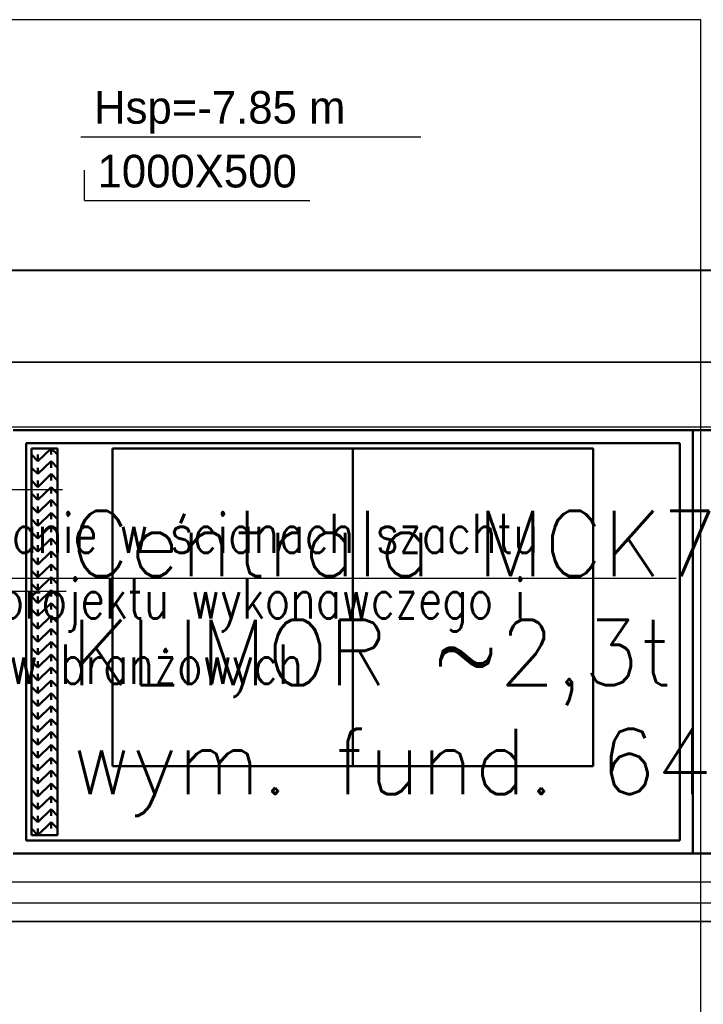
# Model space of a CAD drawing. Header units: centimetres. Extents: x -156440 to 298236, y -263599 to 81430.
# Tile 107 of 170: x 143169 to 145784, y -107249 to -103482. Entities that reach past the tile are written whole.
import ezdxf

# ---------------------------------------------------------------- set-up
doc = ezdxf.new("R2010")
doc.units = ezdxf.units.CM
doc.header["$LTSCALE"] = 50
doc.linetypes.add('Kondygnacja -2$0$HIDDEN2', pattern=[4.7625, 3.175, -1.5875])
doc.layers.get('0').update_dxf_attribs({"color": 8})
for name, color, linetype in [('01-101 Went PP Poziom -2$0$L_Nawiew', 3, 'Continuous'), ('01-101 Went PP Poziom -2$0$L_text', 2, 'Continuous'), ('01-101 Went PP Poziom -2$0$L_Wywiew', 6, 'Continuous'), ('bgde-tekst', 7, 'Continuous'), ('bgde_centrale wentylacyjne', 3, 'Continuous'), ('Kondygnacja -2$0$ARCH_INFO_OPISY', 8, 'Continuous'), ('Kondygnacja -2$0$ARCH_KONSTR_POWYŻEJ RZUTU_IST', 8, 'Kondygnacja -2$0$HIDDEN2')]:
    doc.layers.add(name, color=color, linetype=linetype)
for name, color, linetype, lineweight in [('01-101 Went PP Poziom -2$0$L_urządzenia', 1, 'Continuous', 50), ('bgde_fundamenty pod urządzenia', 7, 'Continuous', 35), ('bgde_N18', 4, 'Continuous', 40), ('Kondygnacja -2$0$_SP KORYTA', 8, 'Continuous', 25)]:
    doc.layers.add(name, color=color, linetype=linetype, lineweight=lineweight)
doc.layers.get('01-101 Went PP Poziom -2$0$L_text').off()
doc.styles.add('Kondygnacja -2$0$ROMANS-50-CM', font='romans.shx', dxfattribs={"width": 0.8, "height": 10})
doc.styles.add('Kondygnacja -2$0$Standard', font='txt')
doc.styles.add('Romans', font='Romans.shx')
doc.dimstyles.new('Kondygnacja -2$0$ISO-25', dxfattribs={"dimtxt": 2.5, "dimasz": 2.5, "dimexe": 1.25, "dimexo": 0.625, "dimtad": 1, "dimtxsty": 'Kondygnacja -2$0$Standard', "dimcen": 2.5, "dimadec": 0, "dimazin": 0, "dimtfac": 1, "dimtmove": 0, "dimatfit": 3, "dimfxl": 0, "dimarcsym": 0})

# ---------------------------------------------------------------- blocks, each defined once
blk = doc.blocks.new('Kondygnacja -2$0$_Dot')
at = {"color": 0, "linetype": 'ByBlock', "lineweight": -2}
blk.add_line((-0.5, 0), (-1, 0), dxfattribs=at)
at = {"color": 0, "linetype": 'ByBlock', "const_width": 0.5}
blk.add_lwpolyline([(-0.25, 0, 1), (0.25, 0, 1)], format="xyb", close=True, dxfattribs=at)
blk = doc.blocks.new('Kondygnacja -2$0$konstukcja stropu -2')
at = {"layer": 'Kondygnacja -2$0$ARCH_KONSTR_POWYŻEJ RZUTU_IST', "ltscale": 10}
for p, q in [((6835, 11575), (6285, 11575)), ((6835, 11025), (6835, 11575))]:
    blk.add_line(p, q, dxfattribs=at)
blk = doc.blocks.new('*U374')
at = {"color": 0, "linetype": 'ByBlock', "lineweight": -2}
blk.add_line((-3222, 1000), (3222, 1000), dxfattribs=at)
blk = doc.blocks.new('*U371')
at = {"color": 0, "linetype": 'ByBlock', "lineweight": -2}
blk.add_line((-3222.5, 1000), (3222.5, 1000), dxfattribs=at)
blk = doc.blocks.new('01-101 Went PP Poziom -2$0$A$C0B7D4E62')
at = {"layer": '01-101 Went PP Poziom -2$0$L_urządzenia', "extrusion": (-1.22461e-16, -1, 0)}
for p, q in [((6518.95, 46417.97, -1017.5), (6778.95, 46417.97, -1017.5)), ((6518.95, 46417.97, -713.5), (6778.95, 46417.97, -713.5)), ((6518.95, 46417.97, -1005.5), (6778.95, 46417.97, -1005.5)), ((6778.95, 46417.97, -1017.5), (6778.95, 46255.97, -1017.5)), ((6778.95, 46417.97, -1005.5), (6778.95, 46417.97, -1017.5)), ((6778.95, 46417.97, -1017.5), (6868.95, 46417.97, -1017.5)), ((6778.95, 46255.97, -1005.5), (6778.95, 46417.97, -1005.5)), ((6778.95, 46417.97, -713.5), (6778.95, 46255.97, -713.5)), ((6778.95, 46417.97, -1005.5), (6778.95, 46417.97, -713.5)), ((6778.95, 46417.97, -713.5), (6868.95, 46417.97, -713.5)), ((6778.95, 46417.97, -1005.5), (6868.95, 46417.97, -1005.5)), ((6778.95, 46417.97, -1017.5), (6778.95, 46255.97, -1017.5)), ((6778.95, 46417.97, -1005.5), (6778.95, 46417.97, -1017.5)), ((6778.95, 46255.97, -1005.5), (6778.95, 46417.97, -1005.5)), ((6778.95, 46417.97, -713.5), (6778.95, 46255.97, -713.5)), ((6778.95, 46417.97, -1005.5), (6778.95, 46417.97, -713.5)), ((6523.95, 46260.97, -1000.5), (6523.95, 46412.97, -1000.5)), ((6523.95, 46412.97, -718.5), (6523.95, 46260.97, -718.5)), ((6523.95, 46412.97, -1000.5), (6523.95, 46412.97, -718.5)), ((6523.95, 46412.97, -718.5), (6773.95, 46412.97, -718.5)), ((6523.95, 46412.97, -1000.5), (6773.95, 46412.97, -1000.5)), ((6525.95, 46410.97, -861.5), (6525.95, 46262.97, -861.5)), ((6525.95, 46410.97, -998.5), (6525.95, 46262.97, -998.5)), ((6525.95, 46410.97, -861.5), (6525.95, 46410.97, -998.5)), ((6535.95, 46410.97, -861.5), (6525.95, 46410.97, -861.5)), ((6525.95, 46410.97, -998.5), (6535.95, 46410.97, -998.5)), ((6528.45, 46406.07, -861.5), (6533.45, 46410.97, -861.5)), ((6528.45, 46406.07, -998.5), (6533.45, 46410.97, -998.5)), ((6533.45, 46410.97, -998.5), (6533.45, 46408.57, -861.5)), ((6533.45, 46410.97, -861.5), (6535.95, 46408.57, -861.5)), ((6533.45, 46410.97, -998.5), (6535.95, 46408.57, -998.5)), ((6535.95, 46410.97, -861.5), (6535.95, 46262.97, -861.5)), ((6535.95, 46410.97, -998.5), (6535.95, 46262.97, -998.5)), ((6535.95, 46410.97, -998.5), (6535.95, 46410.97, -861.5)), ((6556.95, 46410.97, -859.5), (6556.95, 46289.37, -859.5)), ((6648.95, 46410.97, -951.5), (6556.95, 46410.97, -859.5)), ((6556.95, 46410.97, -859.5), (6648.95, 46410.97, -767.6)), ((6648.95, 46410.97, -951.5), (6648.95, 46289.37, -951.5)), ((6648.95, 46410.97, -767.6), (6648.95, 46289.37, -767.6)), ((6740.85, 46410.97, -859.5), (6648.95, 46410.97, -951.5)), ((6648.95, 46410.97, -767.6), (6740.85, 46410.97, -859.5)), ((6740.85, 46410.97, -859.5), (6740.85, 46289.37, -859.5)), ((6773.95, 46260.97, -1000.5), (6773.95, 46412.97, -1000.5)), ((6773.95, 46412.97, -718.5), (6773.95, 46260.97, -718.5)), ((6773.95, 46412.97, -1000.5), (6773.95, 46412.97, -718.5)), ((6525.95, 46408.57, -998.5), (6525.95, 46408.57, -861.5)), ((6525.95, 46408.57, -861.5), (6528.45, 46406.07, -861.5)), ((6525.95, 46408.57, -998.5), (6528.45, 46406.07, -998.5)), ((6528.45, 46406.07, -998.5), (6528.45, 46408.57, -861.5)), ((6535.95, 46408.57, -998.5), (6535.95, 46408.57, -861.5)), ((6525.95, 46403.57, -998.5), (6525.95, 46403.57, -861.5)), ((6525.95, 46403.57, -861.5), (6528.45, 46401.17, -861.5)), ((6525.95, 46403.57, -998.5), (6528.45, 46401.17, -998.5)), ((6528.45, 46401.17, -861.5), (6533.45, 46406.07, -861.5)), ((6528.45, 46401.17, -998.5), (6533.45, 46406.07, -998.5)), ((6528.45, 46401.17, -998.5), (6528.45, 46403.57, -861.5)), ((6533.45, 46406.07, -998.5), (6533.45, 46403.57, -861.5)), ((6533.45, 46406.07, -861.5), (6535.95, 46403.57, -861.5)), ((6533.45, 46406.07, -998.5), (6535.95, 46403.57, -998.5)), ((6535.95, 46403.57, -998.5), (6535.95, 46403.57, -861.5)), ((6528.45, 46396.17, -861.5), (6533.45, 46401.17, -861.5)), ((6528.45, 46396.17, -998.5), (6533.45, 46401.17, -998.5)), ((6533.45, 46401.17, -998.5), (6533.45, 46398.67, -861.5)), ((6533.45, 46401.17, -861.5), (6535.95, 46398.67, -861.5)), ((6533.45, 46401.17, -998.5), (6535.95, 46398.67, -998.5)), ((6525.95, 46398.67, -998.5), (6525.95, 46398.67, -861.5)), ((6525.95, 46398.67, -861.5), (6528.45, 46396.17, -861.5)), ((6525.95, 46398.67, -998.5), (6528.45, 46396.17, -998.5)), ((6528.45, 46396.17, -998.5), (6528.45, 46398.67, -861.5)), ((6528.45, 46391.27, -861.5), (6533.45, 46396.17, -861.5)), ((6528.45, 46391.27, -998.5), (6533.45, 46396.17, -998.5)), ((6533.45, 46396.17, -998.5), (6533.45, 46393.77, -861.5)), ((6533.45, 46396.17, -861.5), (6535.95, 46393.77, -861.5)), ((6533.45, 46396.17, -998.5), (6535.95, 46393.77, -998.5)), ((6535.95, 46398.67, -998.5), (6535.95, 46398.67, -861.5)), ((6525.95, 46393.77, -998.5), (6525.95, 46393.77, -861.5)), ((6525.95, 46393.77, -861.5), (6528.45, 46391.27, -861.5)), ((6525.95, 46393.77, -998.5), (6528.45, 46391.27, -998.5)), ((6528.45, 46391.27, -998.5), (6528.45, 46393.77, -861.5)), ((6535.95, 46393.77, -998.5), (6535.95, 46393.77, -861.5)), ((6525.95, 46388.77, -998.5), (6525.95, 46388.77, -861.5)), ((6525.95, 46388.77, -861.5), (6528.45, 46386.37, -861.5)), ((6525.95, 46388.77, -998.5), (6528.45, 46386.37, -998.5)), ((6528.45, 46386.37, -861.5), (6533.45, 46391.27, -861.5)), ((6528.45, 46386.37, -998.5), (6533.45, 46391.27, -998.5)), ((6528.45, 46386.37, -998.5), (6528.45, 46388.77, -861.5)), ((6533.45, 46391.27, -998.5), (6533.45, 46388.77, -861.5)), ((6533.45, 46391.27, -861.5), (6535.95, 46388.77, -861.5)), ((6533.45, 46391.27, -998.5), (6535.95, 46388.77, -998.5)), ((6535.95, 46388.77, -998.5), (6535.95, 46388.77, -861.5)), ((6528.45, 46381.37, -861.5), (6533.45, 46386.37, -861.5)), ((6528.45, 46381.37, -998.5), (6533.45, 46386.37, -998.5)), ((6533.45, 46386.37, -998.5), (6533.45, 46383.87, -861.5)), ((6533.45, 46386.37, -861.5), (6535.95, 46383.87, -861.5)), ((6533.45, 46386.37, -998.5), (6535.95, 46383.87, -998.5)), ((6525.95, 46383.87, -998.5), (6525.95, 46383.87, -861.5)), ((6525.95, 46383.87, -861.5), (6528.45, 46381.37, -861.5)), ((6525.95, 46383.87, -998.5), (6528.45, 46381.37, -998.5)), ((6528.45, 46381.37, -998.5), (6528.45, 46383.87, -861.5)), ((6528.45, 46376.47, -861.5), (6533.45, 46381.37, -861.5)), ((6528.45, 46376.47, -998.5), (6533.45, 46381.37, -998.5)), ((6533.45, 46381.37, -998.5), (6533.45, 46378.97, -861.5)), ((6533.45, 46381.37, -861.5), (6535.95, 46378.97, -861.5)), ((6533.45, 46381.37, -998.5), (6535.95, 46378.97, -998.5)), ((6535.95, 46383.87, -998.5), (6535.95, 46383.87, -861.5)), ((6525.95, 46378.97, -998.5), (6525.95, 46378.97, -861.5)), ((6525.95, 46378.97, -861.5), (6528.45, 46376.47, -861.5)), ((6525.95, 46378.97, -998.5), (6528.45, 46376.47, -998.5)), ((6528.45, 46376.47, -998.5), (6528.45, 46378.97, -861.5)), ((6535.95, 46378.97, -998.5), (6535.95, 46378.97, -861.5)), ((6525.95, 46373.97, -998.5), (6525.95, 46373.97, -861.5)), ((6525.95, 46373.97, -861.5), (6528.45, 46371.57, -861.5)), ((6525.95, 46373.97, -998.5), (6528.45, 46371.57, -998.5)), ((6528.45, 46371.57, -861.5), (6533.45, 46376.47, -861.5)), ((6528.45, 46371.57, -998.5), (6533.45, 46376.47, -998.5)), ((6528.45, 46371.57, -998.5), (6528.45, 46373.97, -861.5)), ((6533.45, 46376.47, -998.5), (6533.45, 46373.97, -861.5)), ((6533.45, 46376.47, -861.5), (6535.95, 46373.97, -861.5)), ((6533.45, 46376.47, -998.5), (6535.95, 46373.97, -998.5)), ((6535.95, 46373.97, -998.5), (6535.95, 46373.97, -861.5)), ((6528.45, 46366.57, -861.5), (6533.45, 46371.57, -861.5)), ((6528.45, 46366.57, -998.5), (6533.45, 46371.57, -998.5)), ((6533.45, 46371.57, -998.5), (6533.45, 46369.07, -861.5)), ((6533.45, 46371.57, -861.5), (6535.95, 46369.07, -861.5)), ((6533.45, 46371.57, -998.5), (6535.95, 46369.07, -998.5)), ((6525.95, 46369.07, -998.5), (6525.95, 46369.07, -861.5)), ((6525.95, 46369.07, -861.5), (6528.45, 46366.57, -861.5)), ((6525.95, 46369.07, -998.5), (6528.45, 46366.57, -998.5)), ((6528.45, 46366.57, -998.5), (6528.45, 46369.07, -861.5)), ((6528.45, 46361.67, -861.5), (6533.45, 46366.57, -861.5)), ((6528.45, 46361.67, -998.5), (6533.45, 46366.57, -998.5)), ((6533.45, 46366.57, -998.5), (6533.45, 46364.17, -861.5)), ((6533.45, 46366.57, -861.5), (6535.95, 46364.17, -861.5)), ((6533.45, 46366.57, -998.5), (6535.95, 46364.17, -998.5)), ((6535.95, 46369.07, -998.5), (6535.95, 46369.07, -861.5)), ((6525.95, 46364.17, -998.5), (6525.95, 46364.17, -861.5)), ((6525.95, 46364.17, -861.5), (6528.45, 46361.67, -861.5)), ((6525.95, 46364.17, -998.5), (6528.45, 46361.67, -998.5)), ((6528.45, 46361.67, -998.5), (6528.45, 46364.17, -861.5)), ((6528.45, 46356.77, -861.5), (6533.45, 46361.67, -861.5)), ((6528.45, 46356.77, -998.5), (6533.45, 46361.67, -998.5)), ((6533.45, 46361.67, -998.5), (6533.45, 46359.17, -861.5)), ((6533.45, 46361.67, -861.5), (6535.95, 46359.17, -861.5)), ((6533.45, 46361.67, -998.5), (6535.95, 46359.17, -998.5)), ((6535.95, 46364.17, -998.5), (6535.95, 46364.17, -861.5)), ((6525.95, 46359.17, -998.5), (6525.95, 46359.17, -861.5)), ((6525.95, 46359.17, -861.5), (6528.45, 46356.77, -861.5)), ((6525.95, 46359.17, -998.5), (6528.45, 46356.77, -998.5)), ((6528.45, 46356.77, -998.5), (6528.45, 46359.17, -861.5)), ((6535.95, 46359.17, -998.5), (6535.95, 46359.17, -861.5)), ((6525.95, 46354.27, -998.5), (6525.95, 46354.27, -861.5)), ((6525.95, 46354.27, -861.5), (6528.45, 46351.77, -861.5)), ((6525.95, 46354.27, -998.5), (6528.45, 46351.77, -998.5)), ((6528.45, 46351.77, -861.5), (6533.45, 46356.77, -861.5)), ((6528.45, 46351.77, -998.5), (6533.45, 46356.77, -998.5)), ((6528.45, 46351.77, -998.5), (6528.45, 46354.27, -861.5)), ((6533.45, 46356.77, -998.5), (6533.45, 46354.27, -861.5)), ((6533.45, 46356.77, -861.5), (6535.95, 46354.27, -861.5)), ((6533.45, 46356.77, -998.5), (6535.95, 46354.27, -998.5)), ((6535.95, 46354.27, -998.5), (6535.95, 46354.27, -861.5)), ((6528.45, 46346.87, -861.5), (6533.45, 46351.77, -861.5)), ((6528.45, 46346.87, -998.5), (6533.45, 46351.77, -998.5)), ((6533.45, 46351.77, -998.5), (6533.45, 46349.37, -861.5)), ((6533.45, 46351.77, -861.5), (6535.95, 46349.37, -861.5)), ((6533.45, 46351.77, -998.5), (6535.95, 46349.37, -998.5)), ((6525.95, 46349.37, -998.5), (6525.95, 46349.37, -861.5)), ((6525.95, 46349.37, -861.5), (6528.45, 46346.87, -861.5)), ((6525.95, 46349.37, -998.5), (6528.45, 46346.87, -998.5)), ((6528.45, 46346.87, -998.5), (6528.45, 46349.37, -861.5)), ((6528.45, 46341.97, -861.5), (6533.45, 46346.87, -861.5)), ((6528.45, 46341.97, -998.5), (6533.45, 46346.87, -998.5)), ((6533.45, 46346.87, -998.5), (6533.45, 46344.37, -861.5)), ((6533.45, 46346.87, -861.5), (6535.95, 46344.37, -861.5)), ((6533.45, 46346.87, -998.5), (6535.95, 46344.37, -998.5)), ((6535.95, 46349.37, -998.5), (6535.95, 46349.37, -861.5)), ((6525.95, 46344.37, -998.5), (6525.95, 46344.37, -861.5)), ((6525.95, 46344.37, -861.5), (6528.45, 46341.97, -861.5)), ((6525.95, 46344.37, -998.5), (6528.45, 46341.97, -998.5)), ((6528.45, 46341.97, -998.5), (6528.45, 46344.37, -861.5)), ((6535.95, 46344.37, -998.5), (6535.95, 46344.37, -861.5)), ((6525.95, 46339.47, -998.5), (6525.95, 46339.47, -861.5)), ((6525.95, 46339.47, -861.5), (6528.45, 46336.97, -861.5)), ((6525.95, 46339.47, -998.5), (6528.45, 46336.97, -998.5)), ((6528.45, 46336.97, -861.5), (6533.45, 46341.97, -861.5)), ((6528.45, 46336.97, -998.5), (6533.45, 46341.97, -998.5)), ((6528.45, 46336.97, -998.5), (6528.45, 46339.47, -861.5)), ((6533.45, 46341.97, -998.5), (6533.45, 46339.47, -861.5)), ((6533.45, 46341.97, -861.5), (6535.95, 46339.47, -861.5)), ((6533.45, 46341.97, -998.5), (6535.95, 46339.47, -998.5)), ((6535.95, 46339.47, -998.5), (6535.95, 46339.47, -861.5)), ((6528.45, 46332.07, -861.5), (6533.45, 46336.97, -861.5)), ((6528.45, 46332.07, -998.5), (6533.45, 46336.97, -998.5)), ((6533.45, 46336.97, -998.5), (6533.45, 46334.57, -861.5)), ((6533.45, 46336.97, -861.5), (6535.95, 46334.57, -861.5)), ((6533.45, 46336.97, -998.5), (6535.95, 46334.57, -998.5)), ((6525.95, 46334.57, -998.5), (6525.95, 46334.57, -861.5)), ((6525.95, 46334.57, -861.5), (6528.45, 46332.07, -861.5)), ((6525.95, 46334.57, -998.5), (6528.45, 46332.07, -998.5)), ((6528.45, 46332.07, -998.5), (6528.45, 46334.57, -861.5)), ((6528.45, 46327.17, -861.5), (6533.45, 46332.07, -861.5)), ((6528.45, 46327.17, -998.5), (6533.45, 46332.07, -998.5)), ((6533.45, 46332.07, -998.5), (6533.45, 46329.57, -861.5)), ((6533.45, 46332.07, -861.5), (6535.95, 46329.57, -861.5)), ((6533.45, 46332.07, -998.5), (6535.95, 46329.57, -998.5)), ((6535.95, 46334.57, -998.5), (6535.95, 46334.57, -861.5)), ((6525.95, 46329.57, -998.5), (6525.95, 46329.57, -861.5)), ((6525.95, 46329.57, -861.5), (6528.45, 46327.17, -861.5)), ((6525.95, 46329.57, -998.5), (6528.45, 46327.17, -998.5)), ((6528.45, 46327.17, -998.5), (6528.45, 46329.57, -861.5)), ((6535.95, 46329.57, -998.5), (6535.95, 46329.57, -861.5)), ((6525.95, 46324.67, -998.5), (6525.95, 46324.67, -861.5)), ((6525.95, 46324.67, -861.5), (6528.45, 46322.17, -861.5)), ((6525.95, 46324.67, -998.5), (6528.45, 46322.17, -998.5)), ((6528.45, 46322.17, -861.5), (6533.45, 46327.17, -861.5)), ((6528.45, 46322.17, -998.5), (6533.45, 46327.17, -998.5)), ((6528.45, 46322.17, -998.5), (6528.45, 46324.67, -861.5)), ((6533.45, 46327.17, -998.5), (6533.45, 46324.67, -861.5)), ((6533.45, 46327.17, -861.5), (6535.95, 46324.67, -861.5)), ((6533.45, 46327.17, -998.5), (6535.95, 46324.67, -998.5)), ((6535.95, 46324.67, -998.5), (6535.95, 46324.67, -861.5)), ((6528.45, 46317.27, -861.5), (6533.45, 46322.17, -861.5)), ((6528.45, 46317.27, -998.5), (6533.45, 46322.17, -998.5)), ((6533.45, 46322.17, -998.5), (6533.45, 46319.77, -861.5)), ((6533.45, 46322.17, -861.5), (6535.95, 46319.77, -861.5)), ((6533.45, 46322.17, -998.5), (6535.95, 46319.77, -998.5)), ((6525.95, 46319.77, -998.5), (6525.95, 46319.77, -861.5)), ((6525.95, 46319.77, -861.5), (6528.45, 46317.27, -861.5)), ((6525.95, 46319.77, -998.5), (6528.45, 46317.27, -998.5)), ((6528.45, 46317.27, -998.5), (6528.45, 46319.77, -861.5)), ((6528.45, 46312.37, -861.5), (6533.45, 46317.27, -861.5)), ((6528.45, 46312.37, -998.5), (6533.45, 46317.27, -998.5)), ((6533.45, 46317.27, -998.5), (6533.45, 46314.77, -861.5)), ((6533.45, 46317.27, -861.5), (6535.95, 46314.77, -861.5)), ((6533.45, 46317.27, -998.5), (6535.95, 46314.77, -998.5)), ((6535.95, 46319.77, -998.5), (6535.95, 46319.77, -861.5)), ((6525.95, 46314.77, -998.5), (6525.95, 46314.77, -861.5)), ((6525.95, 46314.77, -861.5), (6528.45, 46312.37, -861.5)), ((6525.95, 46314.77, -998.5), (6528.45, 46312.37, -998.5)), ((6528.45, 46312.37, -998.5), (6528.45, 46314.77, -861.5)), ((6535.95, 46314.77, -998.5), (6535.95, 46314.77, -861.5)), ((6525.95, 46309.87, -998.5), (6525.95, 46309.87, -861.5)), ((6525.95, 46309.87, -861.5), (6528.45, 46307.37, -861.5)), ((6525.95, 46309.87, -998.5), (6528.45, 46307.37, -998.5)), ((6528.45, 46307.37, -861.5), (6533.45, 46312.37, -861.5)), ((6528.45, 46307.37, -998.5), (6533.45, 46312.37, -998.5)), ((6528.45, 46307.37, -998.5), (6528.45, 46309.87, -861.5)), ((6533.45, 46312.37, -998.5), (6533.45, 46309.87, -861.5)), ((6533.45, 46312.37, -861.5), (6535.95, 46309.87, -861.5)), ((6533.45, 46312.37, -998.5), (6535.95, 46309.87, -998.5)), ((6535.95, 46309.87, -998.5), (6535.95, 46309.87, -861.5)), ((6528.45, 46302.47, -861.5), (6533.45, 46307.37, -861.5)), ((6528.45, 46302.47, -998.5), (6533.45, 46307.37, -998.5)), ((6533.45, 46307.37, -998.5), (6533.45, 46304.97, -861.5)), ((6533.45, 46307.37, -861.5), (6535.95, 46304.97, -861.5)), ((6533.45, 46307.37, -998.5), (6535.95, 46304.97, -998.5)), ((6525.95, 46304.97, -998.5), (6525.95, 46304.97, -861.5)), ((6525.95, 46304.97, -861.5), (6528.45, 46302.47, -861.5)), ((6525.95, 46304.97, -998.5), (6528.45, 46302.47, -998.5)), ((6528.45, 46302.47, -998.5), (6528.45, 46304.97, -861.5)), ((6528.45, 46297.57, -861.5), (6533.45, 46302.47, -861.5)), ((6528.45, 46297.57, -998.5), (6533.45, 46302.47, -998.5)), ((6533.45, 46302.47, -998.5), (6533.45, 46299.97, -861.5)), ((6533.45, 46302.47, -861.5), (6535.95, 46299.97, -861.5)), ((6533.45, 46302.47, -998.5), (6535.95, 46299.97, -998.5)), ((6535.95, 46304.97, -998.5), (6535.95, 46304.97, -861.5)), ((6525.95, 46299.97, -998.5), (6525.95, 46299.97, -861.5)), ((6525.95, 46299.97, -861.5), (6528.45, 46297.57, -861.5)), ((6525.95, 46299.97, -998.5), (6528.45, 46297.57, -998.5)), ((6528.45, 46297.57, -998.5), (6528.45, 46299.97, -861.5)), ((6528.45, 46292.57, -861.5), (6533.45, 46297.57, -861.5)), ((6528.45, 46292.57, -998.5), (6533.45, 46297.57, -998.5)), ((6533.45, 46297.57, -998.5), (6533.45, 46295.07, -861.5)), ((6533.45, 46297.57, -861.5), (6535.95, 46295.07, -861.5)), ((6533.45, 46297.57, -998.5), (6535.95, 46295.07, -998.5)), ((6535.95, 46299.97, -998.5), (6535.95, 46299.97, -861.5)), ((6525.95, 46295.07, -998.5), (6525.95, 46295.07, -861.5)), ((6525.95, 46295.07, -861.5), (6528.45, 46292.57, -861.5)), ((6525.95, 46295.07, -998.5), (6528.45, 46292.57, -998.5)), ((6528.45, 46292.57, -998.5), (6528.45, 46295.07, -861.5)), ((6535.95, 46295.07, -998.5), (6535.95, 46295.07, -861.5)), ((6525.95, 46290.17, -998.5), (6525.95, 46290.17, -861.5)), ((6525.95, 46290.17, -861.5), (6528.45, 46287.67, -861.5)), ((6525.95, 46290.17, -998.5), (6528.45, 46287.67, -998.5)), ((6528.45, 46287.67, -861.5), (6533.45, 46292.57, -861.5)), ((6528.45, 46287.67, -998.5), (6533.45, 46292.57, -998.5)), ((6528.45, 46287.67, -998.5), (6528.45, 46290.17, -861.5)), ((6533.45, 46292.57, -998.5), (6533.45, 46290.17, -861.5)), ((6533.45, 46292.57, -861.5), (6535.95, 46290.17, -861.5)), ((6533.45, 46292.57, -998.5), (6535.95, 46290.17, -998.5)), ((6535.95, 46290.17, -998.5), (6535.95, 46290.17, -861.5)), ((6528.45, 46282.77, -861.5), (6533.45, 46287.67, -861.5)), ((6528.45, 46282.77, -998.5), (6533.45, 46287.67, -998.5)), ((6533.45, 46287.67, -998.5), (6533.45, 46285.17, -861.5)), ((6533.45, 46287.67, -861.5), (6535.95, 46285.17, -861.5)), ((6533.45, 46287.67, -998.5), (6535.95, 46285.17, -998.5)), ((6648.95, 46289.37, -951.5), (6556.95, 46289.37, -859.5)), ((6556.95, 46289.37, -859.5), (6648.95, 46289.37, -767.6)), ((6740.85, 46289.37, -859.5), (6648.95, 46289.37, -951.5)), ((6648.95, 46289.37, -767.6), (6740.85, 46289.37, -859.5)), ((6525.95, 46285.17, -998.5), (6525.95, 46285.17, -861.5)), ((6525.95, 46285.17, -861.5), (6528.45, 46282.77, -861.5)), ((6525.95, 46285.17, -998.5), (6528.45, 46282.77, -998.5)), ((6528.45, 46282.77, -998.5), (6528.45, 46285.17, -861.5)), ((6528.45, 46277.77, -861.5), (6533.45, 46282.77, -861.5)), ((6528.45, 46277.77, -998.5), (6533.45, 46282.77, -998.5)), ((6533.45, 46282.77, -998.5), (6533.45, 46280.27, -861.5)), ((6533.45, 46282.77, -861.5), (6535.95, 46280.27, -861.5)), ((6533.45, 46282.77, -998.5), (6535.95, 46280.27, -998.5)), ((6535.95, 46285.17, -998.5), (6535.95, 46285.17, -861.5)), ((6525.95, 46280.27, -998.5), (6525.95, 46280.27, -861.5)), ((6525.95, 46280.27, -861.5), (6528.45, 46277.77, -861.5)), ((6525.95, 46280.27, -998.5), (6528.45, 46277.77, -998.5)), ((6528.45, 46277.77, -998.5), (6528.45, 46280.27, -861.5)), ((6535.95, 46280.27, -998.5), (6535.95, 46280.27, -861.5)), ((6525.95, 46275.37, -998.5), (6525.95, 46275.37, -861.5)), ((6525.95, 46275.37, -861.5), (6528.45, 46272.87, -861.5)), ((6525.95, 46275.37, -998.5), (6528.45, 46272.87, -998.5)), ((6528.45, 46272.87, -861.5), (6533.45, 46277.77, -861.5)), ((6528.45, 46272.87, -998.5), (6533.45, 46277.77, -998.5)), ((6528.45, 46272.87, -998.5), (6528.45, 46275.37, -861.5)), ((6533.45, 46277.77, -998.5), (6533.45, 46275.37, -861.5)), ((6533.45, 46277.77, -861.5), (6535.95, 46275.37, -861.5)), ((6533.45, 46277.77, -998.5), (6535.95, 46275.37, -998.5)), ((6535.95, 46275.37, -998.5), (6535.95, 46275.37, -861.5)), ((6528.45, 46267.97, -861.5), (6533.45, 46272.87, -861.5)), ((6528.45, 46267.97, -998.5), (6533.45, 46272.87, -998.5)), ((6533.45, 46272.87, -998.5), (6533.45, 46270.37, -861.5)), ((6533.45, 46272.87, -861.5), (6535.95, 46270.37, -861.5)), ((6533.45, 46272.87, -998.5), (6535.95, 46270.37, -998.5)), ((6525.95, 46270.37, -998.5), (6525.95, 46270.37, -861.5)), ((6525.95, 46270.37, -861.5), (6528.45, 46267.97, -861.5)), ((6525.95, 46270.37, -998.5), (6528.45, 46267.97, -998.5)), ((6528.45, 46267.97, -998.5), (6528.45, 46270.37, -861.5)), ((6528.45, 46262.97, -861.5), (6533.45, 46267.97, -861.5)), ((6528.45, 46262.97, -998.5), (6533.45, 46267.97, -998.5)), ((6533.45, 46267.97, -998.5), (6533.45, 46265.47, -861.5)), ((6533.45, 46267.97, -861.5), (6535.95, 46265.47, -861.5)), ((6533.45, 46267.97, -998.5), (6535.95, 46265.47, -998.5)), ((6535.95, 46270.37, -998.5), (6535.95, 46270.37, -861.5)), ((6525.95, 46265.47, -998.5), (6525.95, 46265.47, -861.5)), ((6525.95, 46265.47, -861.5), (6528.45, 46262.97, -861.5)), ((6525.95, 46265.47, -998.5), (6528.45, 46262.97, -998.5)), ((6528.45, 46262.97, -998.5), (6528.45, 46265.47, -861.5)), ((6535.95, 46265.47, -998.5), (6535.95, 46265.47, -861.5)), ((6523.95, 46260.97, -718.5), (6523.95, 46260.97, -1000.5)), ((6523.95, 46260.97, -718.5), (6773.95, 46260.97, -718.5)), ((6523.95, 46260.97, -1000.5), (6773.95, 46260.97, -1000.5)), ((6525.95, 46262.97, -861.5), (6525.95, 46262.97, -998.5)), ((6535.95, 46262.97, -861.5), (6525.95, 46262.97, -861.5)), ((6525.95, 46262.97, -998.5), (6535.95, 46262.97, -998.5)), ((6535.95, 46262.97, -998.5), (6535.95, 46262.97, -861.5)), ((6773.95, 46260.97, -718.5), (6773.95, 46260.97, -1000.5)), ((6518.95, 46255.97, -1017.5), (6778.95, 46255.97, -1017.5)), ((6518.95, 46255.97, -713.5), (6778.95, 46255.97, -713.5)), ((6518.95, 46255.97, -1005.5), (6778.95, 46255.97, -1005.5)), ((6778.95, 46255.97, -1005.5), (6778.95, 46255.97, -1017.5)), ((6778.95, 46255.97, -1017.5), (6868.95, 46255.97, -1017.5)), ((6778.95, 46255.97, -713.5), (6778.95, 46255.97, -1005.5)), ((6778.95, 46255.97, -713.5), (6868.95, 46255.97, -713.5)), ((6778.95, 46255.97, -1005.5), (6868.95, 46255.97, -1005.5)), ((6778.95, 46255.97, -1005.5), (6778.95, 46255.97, -1017.5)), ((6778.95, 46255.97, -713.5), (6778.95, 46255.97, -1005.5))]:
    blk.add_line(p, q, dxfattribs=at)
blk = doc.blocks.new('*a629')
at = {"layer": 'bgde-tekst'}
blk.add_line((0, 0), (1320.8, 0), dxfattribs=at)
blk = doc.blocks.new('*a650')
at = {"layer": 'bgde-tekst'}
blk.add_line((0, 0), (1300, 0), dxfattribs=at)
blk = doc.blocks.new('*a657')
at = {"layer": 'bgde-tekst'}
blk.add_line((0, 0), (1300, 0), dxfattribs=at)
blk = doc.blocks.new('*a731')
at = {"layer": 'bgde-tekst'}
blk.add_line((0, 0), (862.5, 0), dxfattribs=at)

msp = doc.modelspace()

# ---------------------------------------------------------------- linework, layer by layer
at = {"layer": 'bgde-tekst'}
for points in [[(143403.181, -103929.676), (143403.181, -103929.676), (143403.181, -103929.676)], [(143416.515, -104173.669), (143416.515, -104058.07), (143416.515, -104058.07)]]:
    msp.add_lwpolyline(points, dxfattribs=at)
at = {"layer": 'bgde_centrale wentylacyjne'}
msp.add_lwpolyline([(142848.669, -106781.097), (148038.669, -106781.097), (148038.669, -105041.097), (142848.669, -105041.097)], close=True, dxfattribs=at)
at = {"layer": 'bgde_fundamenty pod urządzenia', "elevation": -12355}
msp.add_lwpolyline([(148843.669, -104791.935), (142443.602, -104791.935), (142443.602, -106931.935), (148843.669, -106931.935)], close=True, dxfattribs=at)
at = {"layer": 'bgde_N18'}
msp.add_line((152858.684, -104441.769), (141224.241, -104441.769), dxfattribs=at)

# ---------------------------------------------------------------- block references
at = {"layer": '01-101 Went PP Poziom -2$0$L_Nawiew', "linetype": 'Continuous', "extrusion": (-1.22465e-16, 0, -1)}
msp.add_blockref('*U374', (-143030.989, -107862.101, 9204.945), dxfattribs=at)
at = {"layer": '01-101 Went PP Poziom -2$0$L_text', "xscale": 10, "yscale": 10, "zscale": 10}
msp.add_blockref('01-101 Went PP Poziom -2$0$A$C0B7D4E62', (77954.131, -569231.769), dxfattribs=at)
at = {"layer": '01-101 Went PP Poziom -2$0$L_Wywiew', "linetype": 'Continuous', "extrusion": (-1.22465e-16, 0, -1)}
msp.add_blockref('*U371', (-143031.028, -107862.15, 8019.48), dxfattribs=at)
at = {"layer": 'bgde-tekst'}
for name, p in [('*a657', (143403.181, -103929.676)), ('*a731', (143416.515, -104173.669)), ('*a629', (142012.035, -105279.324)), ('*a650', (142046.437, -105668.214))]:
    msp.add_blockref(name, p, dxfattribs=at)
at = {"layer": 'Kondygnacja -2$0$_SP KORYTA', "xscale": 10, "yscale": 10, "zscale": 10}
msp.add_blockref('Kondygnacja -2$0$konstukcja stropu -2', (77424.241, -219231.769, -3480), dxfattribs=at)

# ---------------------------------------------------------------- texts
at = {"layer": 'bgde-tekst'}
for s, p in [('Hsp=-7.85 m ', (143453.181, -103879.676)), ('1000X500', (143466.515, -104123.669))]:
    msp.add_text(s, height=125, dxfattribs=at).set_placement(p)
at = {"layer": 'bgde_fundamenty pod urządzenia', "insert": (143363.737, -105361.431, 960), "char_height": 250, "width": 4721.5643, "attachment_point": 1, "style": 'Romans'}
msp.add_mtext('Centrala MCK7 prod. KLIMOR ~2,3t\\Pwym. fund. 640x214x10 ', dxfattribs=at)
at = {"layer": 'Kondygnacja -2$0$ARCH_INFO_OPISY', "insert": (142474.448, -105372.294, -3480), "char_height": 150, "width": 3279.47266, "attachment_point": 1, "style": 'Kondygnacja -2$0$ROMANS-50-CM'}
msp.add_mtext('Otworowanie w ścianach szachtu według projektu wykonawczego i projektów branżowych', dxfattribs=at)

# ---------------------------------------------------------------- leaders
at = {"layer": 'Kondygnacja -2$0$ARCH_INFO_OPISY'}
for points in [[(139624.241, -107184.36, -3480), (142405.457, -105618.52, -3480), (145679.939, -105618.52, -3480)], [(141474.241, -107184.36, -3480), (142405.457, -105618.52, -3480), (145679.939, -105618.52, -3480)]]:
    msp.add_leader(points, dimstyle='Kondygnacja -2$0$ISO-25', override={"dimscale": 5, "dimasz": 2, "dimtad": 0, "dimldrblk": 'Kondygnacja -2$0$_Dot'}, dxfattribs=at)

doc.saveas('drawing.dxf')
